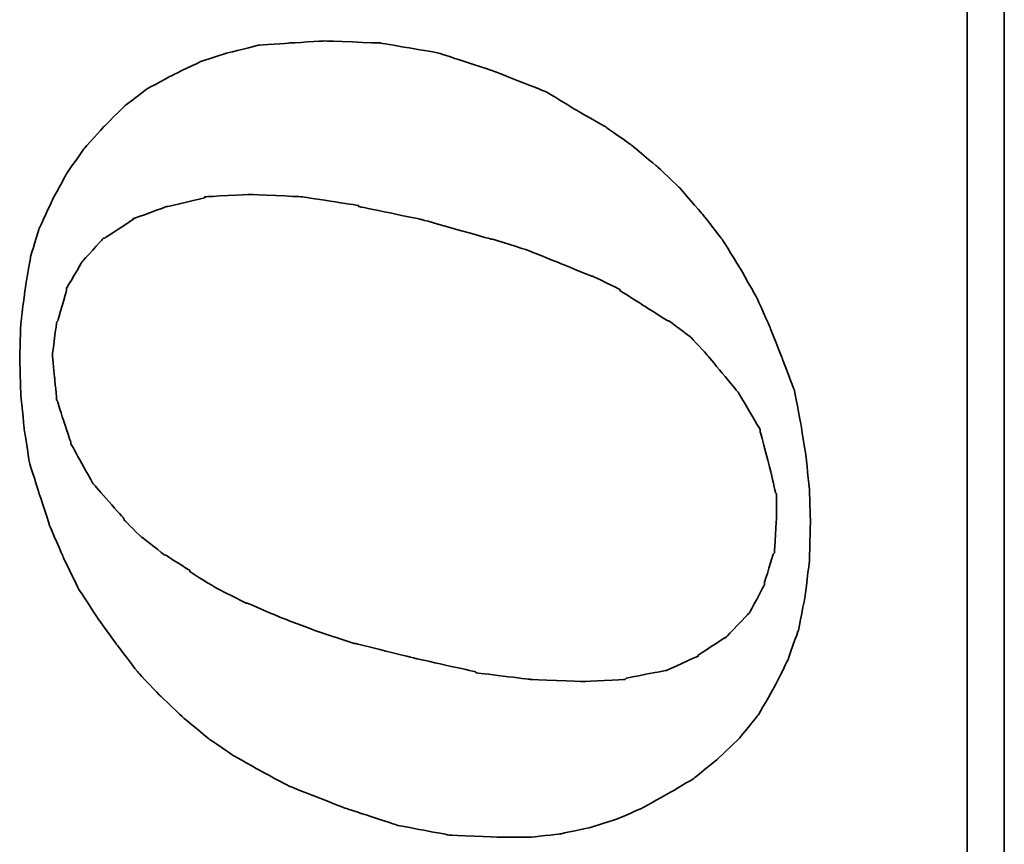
# Model space of a CAD drawing. Header units: millimetres. Extents: x 29 to 179, y 53 to 127.
# Tile 45 of 52: x 122.21 to 123.79, y 99.4 to 100.72. Entities that reach past the tile are written whole.
import ezdxf

# ---------------------------------------------------------------- set-up
doc = ezdxf.new("R2010")
doc.units = ezdxf.units.MM
doc.layers.add('DIM', color=4, linetype='CONTINUOUS')
doc.layers.add('layer 1', color=7, linetype='CONTINUOUS')

# ---------------------------------------------------------------- blocks, each defined once
blk = doc.blocks.new('TBI MOTION logo(完整正式版)')
at = {"layer": 'layer 1', "color": 22, "lineweight": 35}
for points, knots in [([(35.79625, -6.98375), (35.79625, -6.98375), (36.23125, -7.43875), (36.23125, -7.43875), (36.23125, -7.43875), (36.23125, -7.43875), (36.75625, -7.87125), (36.75625, -7.87125), (36.75625, -7.87125), (36.75625, -7.87125), (37.33125, -8.20375), (37.33125, -8.20375), (37.33125, -8.20375), (37.33125, -8.20375), (37.95625, -8.51875), (37.95625, -8.51875), (37.95625, -8.51875), (37.95625, -8.51875), (38.62625, -8.75875), (38.62625, -8.75875), (38.62625, -8.75875), (38.62625, -8.75875), (39.37125, -8.90375), (39.37125, -8.90375), (39.37125, -8.90375), (39.37125, -8.90375), (40.14125, -8.99875), (40.14125, -8.99875), (40.14125, -8.99875), (40.14125, -8.99875), (41.02625, -9.02375), (41.02625, -9.02375), (41.02625, -9.02375), (41.02625, -9.02375), (41.74625, -8.99875), (41.74625, -8.99875), (41.74625, -8.99875), (41.74625, -8.99875), (42.46625, -8.92375), (42.46625, -8.92375), (42.46625, -8.92375), (42.46625, -8.92375), (43.21125, -8.80625), (43.21125, -8.80625), (43.21125, -8.80625), (43.21125, -8.80625), (43.93125, -8.66375), (43.93125, -8.66375), (43.93125, -8.66375), (43.93125, -8.66375), (44.62625, -8.39875), (44.62625, -8.39875), (44.62625, -8.39875), (44.62625, -8.39875), (45.29625, -8.13375), (45.29625, -8.13375), (45.29625, -8.13375), (45.29625, -8.13375), (45.94625, -7.84375), (45.94625, -7.84375), (45.94625, -7.84375), (45.94625, -7.84375), (46.61625, -7.46375), (46.61625, -7.46375), (46.61625, -7.46375), (46.61625, -7.46375), (47.24125, -7.07875), (47.24125, -7.07875), (47.24125, -7.07875), (47.24125, -7.07875), (47.81625, -6.62375), (47.81625, -6.62375), (47.81625, -6.62375), (47.81625, -6.62375), (48.36875, -6.14375), (48.36875, -6.14375), (48.36875, -6.14375), (48.36875, -6.14375), (48.84625, -5.64125), (48.84625, -5.64125), (48.84625, -5.64125), (48.84625, -5.64125), (49.32625, -5.06375), (49.32625, -5.06375), (49.32625, -5.06375), (49.32625, -5.06375), (49.71125, -4.51374), (49.71125, -4.51374), (49.71125, -4.51374), (49.71125, -4.51374), (50.09625, -3.83874), (50.09625, -3.83874), (50.09625, -3.83874), (50.09625, -3.83874), (50.48125, -3.21374), (50.48125, -3.21374), (50.48125, -3.21374), (50.48125, -3.21374), (50.96125, -1.99125), (50.96125, -1.99125), (50.96125, -1.99125), (50.96125, -1.99125), (51.34375, -0.81875), (51.34375, -0.81875), (51.34375, -0.81875), (51.34375, -0.81875), (51.56125, 0.45624), (51.56125, 0.45624), (51.56125, 0.45624), (51.56125, 0.45624), (51.60625, 1.67624), (51.60625, 1.67624), (51.60625, 1.67624), (51.60625, 1.67624), (51.56125, 2.44625), (51.56125, 2.44625), (51.56125, 2.44625), (51.56125, 2.44625), (51.51125, 3.14125), (51.51125, 3.14125), (51.51125, 3.14125), (51.51125, 3.14125), (51.34375, 3.81125), (51.34375, 3.81125), (51.34375, 3.81125), (51.34375, 3.81125), (51.15125, 4.41125), (51.15125, 4.41125), (51.15125, 4.41125), (51.15125, 4.41125), (50.86125, 5.01125), (50.86125, 5.01125), (50.86125, 5.01125), (50.86125, 5.01125), (50.55125, 5.58875), (50.55125, 5.58875), (50.55125, 5.58875), (50.55125, 5.58875), (50.16625, 6.09125), (50.16625, 6.09125), (50.16625, 6.09125), (50.16625, 6.09125), (49.71125, 6.54875), (49.71125, 6.54875), (49.71125, 6.54875), (49.71125, 6.54875), (49.23125, 6.98125), (49.23125, 6.98125), (49.23125, 6.98125), (49.23125, 6.98125), (48.67875, 7.36625), (48.67875, 7.36625), (48.67875, 7.36625), (48.67875, 7.36625), (48.10375, 7.67625), (48.10375, 7.67625), (48.10375, 7.67625), (48.10375, 7.67625), (47.48125, 7.96375), (47.48125, 7.96375), (47.48125, 7.96375), (47.48125, 7.96375), (46.85625, 8.15625), (46.85625, 8.15625), (46.85625, 8.15625), (46.85625, 8.15625), (46.13625, 8.27624), (46.13625, 8.27624), (46.13625, 8.27624), (46.13625, 8.27624), (45.39125, 8.37125), (45.39125, 8.37125), (45.39125, 8.37125), (45.39125, 8.37125), (44.62625, 8.39624), (44.62625, 8.39624), (44.62625, 8.39624), (44.62625, 8.39624), (43.83625, 8.37125), (43.83625, 8.37125), (43.83625, 8.37125), (43.83625, 8.37125), (43.09125, 8.30125), (43.09125, 8.30125), (43.09125, 8.30125), (43.09125, 8.30125), (42.32125, 8.18125), (42.32125, 8.18125), (42.32125, 8.18125), (42.32125, 8.18125), (41.62875, 7.96375), (41.62875, 7.96375), (41.62875, 7.96375), (41.62875, 7.96375), (40.90625, 7.72625), (40.90625, 7.72625), (40.90625, 7.72625), (40.90625, 7.72625), (40.23624, 7.43625), (40.23624, 7.43625), (40.23624, 7.43625), (40.23624, 7.43625), (39.54124, 7.10125), (39.54124, 7.10125), (39.54124, 7.10125), (39.54124, 7.10125), (38.91625, 6.69125), (38.91625, 6.69125), (38.91625, 6.69125), (38.91625, 6.69125), (38.31625, 6.26125), (38.31625, 6.26125), (38.31625, 6.26125), (38.31625, 6.26125), (37.69125, 5.78125), (37.69125, 5.78125), (37.69125, 5.78125), (37.69125, 5.78125), (37.18625, 5.30125), (37.18625, 5.30125), (37.18625, 5.30125), (37.18625, 5.30125), (36.70625, 4.79624), (36.70625, 4.79624), (36.70625, 4.79624), (36.70625, 4.79624), (36.23125, 4.22125), (36.23125, 4.22125), (36.23125, 4.22125), (36.23125, 4.22125), (35.87124, 3.69375), (35.87124, 3.69375), (35.87124, 3.69375), (35.87124, 3.69375), (35.53125, 3.09125), (35.53125, 3.09125), (35.53125, 3.09125), (35.53125, 3.09125), (35.19875, 2.47125), (35.19875, 2.47125), (35.19875, 2.47125), (35.19875, 2.47125), (34.71625, 1.24625), (34.71625, 1.24625), (34.71625, 1.24625), (34.71625, 1.24625), (34.33125, 0.06874), (34.33125, 0.06874), (34.33125, 0.06874), (34.33125, 0.06874), (34.11625, -1.07875), (34.11625, -1.07875), (34.11625, -1.07875), (34.11625, -1.07875), (34.07125, -2.15875), (34.07125, -2.15875), (34.07125, -2.15875), (34.07125, -2.15875), (34.07125, -2.85375), (34.07125, -2.85375), (34.07125, -2.85375), (34.07125, -2.85375), (34.14125, -3.50375), (34.14125, -3.50375), (34.14125, -3.50375), (34.14125, -3.50375), (34.28625, -4.17375), (34.28625, -4.17375), (34.28625, -4.17375), (34.28625, -4.17375), (34.47625, -4.77624), (34.47625, -4.77624), (34.47625, -4.77624), (34.47625, -4.77624), (34.71625, -5.32625), (34.71625, -5.32625), (34.71625, -5.32625), (34.71625, -5.32625), (35.05375, -5.92875), (35.05375, -5.92875), (35.05375, -5.92875), (35.05375, -5.92875), (35.36375, -6.45375), (35.36375, -6.45375), (35.36375, -6.45375), (35.36375, -6.45375), (35.79625, -6.98375), (35.79625, -6.98375)], [0, 0, 0, 0, 0.01388889, 0.01388889, 0.01388889, 0.0138889, 0.02777778, 0.02777778, 0.02777778, 0.02777779, 0.04166667, 0.04166667, 0.04166667, 0.04166668, 0.05555556, 0.05555556, 0.05555556, 0.05555557, 0.06944444, 0.06944444, 0.06944444, 0.06944445, 0.08333333, 0.08333333, 0.08333333, 0.08333334, 0.09722222, 0.09722222, 0.09722222, 0.09722223, 0.11111111, 0.11111111, 0.11111111, 0.11111112, 0.125, 0.125, 0.125, 0.12500001, 0.13888889, 0.13888889, 0.13888889, 0.1388889, 0.15277778, 0.15277778, 0.15277778, 0.15277779, 0.16666667, 0.16666667, 0.16666667, 0.16666668, 0.18055556, 0.18055556, 0.18055556, 0.18055557, 0.19444444, 0.19444444, 0.19444444, 0.19444445, 0.20833333, 0.20833333, 0.20833333, 0.20833334, 0.22222222, 0.22222222, 0.22222222, 0.22222223, 0.23611111, 0.23611111, 0.23611111, 0.23611112, 0.25, 0.25, 0.25, 0.25000001, 0.26388889, 0.26388889, 0.26388889, 0.2638889, 0.27777778, 0.27777778, 0.27777778, 0.27777779, 0.29166667, 0.29166667, 0.29166667, 0.29166668, 0.30555556, 0.30555556, 0.30555556, 0.30555557, 0.31944444, 0.31944444, 0.31944444, 0.31944445, 0.33333333, 0.33333333, 0.33333333, 0.33333334, 0.34722222, 0.34722222, 0.34722222, 0.34722223, 0.36111111, 0.36111111, 0.36111111, 0.36111112, 0.375, 0.375, 0.375, 0.37500001, 0.38888889, 0.38888889, 0.38888889, 0.3888889, 0.40277778, 0.40277778, 0.40277778, 0.40277779, 0.41666667, 0.41666667, 0.41666667, 0.41666668, 0.43055556, 0.43055556, 0.43055556, 0.43055557, 0.44444444, 0.44444444, 0.44444444, 0.44444445, 0.45833333, 0.45833333, 0.45833333, 0.45833334, 0.47222222, 0.47222222, 0.47222222, 0.47222223, 0.48611111, 0.48611111, 0.48611111, 0.48611112, 0.5, 0.5, 0.5, 0.50000001, 0.51388889, 0.51388889, 0.51388889, 0.5138889, 0.52777778, 0.52777778, 0.52777778, 0.52777779, 0.54166667, 0.54166667, 0.54166667, 0.54166668, 0.55555556, 0.55555556, 0.55555556, 0.55555557, 0.56944444, 0.56944444, 0.56944444, 0.56944445, 0.58333333, 0.58333333, 0.58333333, 0.58333334, 0.59722222, 0.59722222, 0.59722222, 0.59722223, 0.61111111, 0.61111111, 0.61111111, 0.61111112, 0.625, 0.625, 0.625, 0.62500001, 0.63888889, 0.63888889, 0.63888889, 0.6388889, 0.65277778, 0.65277778, 0.65277778, 0.65277779, 0.66666667, 0.66666667, 0.66666667, 0.66666668, 0.68055556, 0.68055556, 0.68055556, 0.68055557, 0.69444444, 0.69444444, 0.69444444, 0.69444445, 0.70833333, 0.70833333, 0.70833333, 0.70833334, 0.72222222, 0.72222222, 0.72222222, 0.72222223, 0.73611111, 0.73611111, 0.73611111, 0.73611112, 0.75, 0.75, 0.75, 0.75000001, 0.76388889, 0.76388889, 0.76388889, 0.7638889, 0.77777778, 0.77777778, 0.77777778, 0.77777779, 0.79166667, 0.79166667, 0.79166667, 0.79166668, 0.80555556, 0.80555556, 0.80555556, 0.80555557, 0.81944444, 0.81944444, 0.81944444, 0.81944445, 0.83333333, 0.83333333, 0.83333333, 0.83333334, 0.84722222, 0.84722222, 0.84722222, 0.84722223, 0.86111111, 0.86111111, 0.86111111, 0.86111112, 0.875, 0.875, 0.875, 0.87500001, 0.88888889, 0.88888889, 0.88888889, 0.8888889, 0.90277778, 0.90277778, 0.90277778, 0.90277779, 0.91666667, 0.91666667, 0.91666667, 0.91666668, 0.93055556, 0.93055556, 0.93055556, 0.93055557, 0.94444444, 0.94444444, 0.94444444, 0.94444445, 0.95833333, 0.95833333, 0.95833333, 0.95833334, 0.97222222, 0.97222222, 0.97222222, 0.97222223, 0.98611111, 0.98611111, 0.98611111, 0.98611112, 1, 1, 1, 1]), ([(38.33875, 1.03124), (38.33875, 1.03124), (38.62625, 1.89625), (38.62625, 1.89625), (38.62625, 1.89625), (38.62625, 1.89625), (38.91625, 2.66375), (38.91625, 2.66375), (38.91625, 2.66375), (38.91625, 2.66375), (39.22625, 3.38125), (39.22625, 3.38125), (39.22625, 3.38125), (39.22625, 3.38125), (39.22625, 3.40624), (39.22625, 3.40624), (39.22625, 3.40624), (39.22625, 3.40624), (39.56124, 4.07624), (39.56124, 4.07624), (39.56124, 4.07624), (39.56124, 4.07624), (39.92125, 4.65125), (39.92125, 4.65125), (39.92125, 4.65125), (39.92125, 4.65125), (39.94625, 4.65125), (39.94625, 4.65125), (39.94625, 4.65125), (39.94625, 4.65125), (40.28125, 5.17875), (40.28125, 5.17875), (40.28125, 5.17875), (40.28125, 5.17875), (40.28125, 5.20375), (40.28125, 5.20375), (40.28125, 5.20375), (40.28125, 5.20375), (40.66875, 5.68625), (40.66875, 5.68625), (40.66875, 5.68625), (40.66875, 5.68625), (40.66875, 5.70625), (40.66875, 5.70625), (40.66875, 5.70625), (40.66875, 5.70625), (41.05124, 6.09125), (41.05124, 6.09125), (41.05124, 6.09125), (41.05124, 6.09125), (41.07625, 6.09125), (41.07625, 6.09125), (41.07625, 6.09125), (41.07625, 6.09125), (41.84125, 6.76625), (41.84125, 6.76625), (41.84125, 6.76625), (41.84125, 6.76625), (41.86625, 6.78625), (41.86625, 6.78625), (41.86625, 6.78625), (41.86625, 6.78625), (42.73125, 7.26624), (42.73125, 7.26624), (42.73125, 7.26624), (42.73125, 7.26624), (42.75625, 7.26624), (42.75625, 7.26624), (42.75625, 7.26624), (42.75625, 7.26624), (43.18625, 7.41125), (43.18625, 7.41125), (43.18625, 7.41125), (43.18625, 7.41125), (43.64125, 7.55625), (43.64125, 7.55625), (43.64125, 7.55625), (43.64125, 7.55625), (43.66625, 7.55625), (43.66625, 7.55625), (43.66625, 7.55625), (43.66625, 7.55625), (43.69125, 7.58124), (43.69125, 7.58124), (43.69125, 7.58124), (43.69125, 7.58124), (44.19125, 7.62625), (44.19125, 7.62625), (44.19125, 7.62625), (44.19125, 7.62625), (44.67125, 7.67625), (44.67125, 7.67625), (44.67125, 7.67625), (44.67125, 7.67625), (44.69625, 7.67625), (44.69625, 7.67625), (44.69625, 7.67625), (44.69625, 7.67625), (45.41875, 7.58124), (45.41875, 7.58124), (45.41875, 7.58124), (45.41875, 7.58124), (45.44125, 7.55625), (45.44125, 7.55625), (45.44125, 7.55625), (45.44125, 7.55625), (46.11125, 7.36625), (46.11125, 7.36625), (46.11125, 7.36625), (46.11125, 7.36625), (46.13625, 7.36625), (46.13625, 7.36625), (46.13625, 7.36625), (46.13625, 7.36625), (46.15875, 7.36625), (46.15875, 7.36625), (46.15875, 7.36625), (46.15875, 7.36625), (46.73625, 7.02624), (46.73625, 7.02624), (46.73625, 7.02624), (46.73625, 7.02624), (46.76125, 7.00624), (46.76125, 7.00624), (46.76125, 7.00624), (46.76125, 7.00624), (47.24125, 6.57124), (47.24125, 6.57124), (47.24125, 6.57124), (47.24125, 6.57124), (47.26625, 6.54875), (47.26625, 6.54875), (47.26625, 6.54875), (47.26625, 6.54875), (47.26625, 6.52375), (47.26625, 6.52375), (47.26625, 6.52375), (47.26625, 6.52375), (47.67375, 5.89875), (47.67375, 5.89875), (47.67375, 5.89875), (47.67375, 5.89875), (47.69625, 5.89875), (47.69625, 5.89875), (47.69625, 5.89875), (47.69625, 5.89875), (47.69625, 5.87625), (47.69625, 5.87625), (47.69625, 5.87625), (47.69625, 5.87625), (47.96125, 5.15625), (47.96125, 5.15625), (47.96125, 5.15625), (47.96125, 5.15625), (47.96125, 5.13125), (47.96125, 5.13125), (47.96125, 5.13125), (47.96125, 5.13125), (48.15125, 4.31875), (48.15125, 4.31875), (48.15125, 4.31875), (48.15125, 4.31875), (48.17625, 4.31875), (48.17625, 4.31875), (48.17625, 4.31875), (48.17625, 4.31875), (48.17625, 4.29125), (48.17625, 4.29125), (48.17625, 4.29125), (48.17625, 4.29125), (48.22625, 3.33125), (48.22625, 3.33125), (48.22625, 3.33125), (48.22625, 3.33125), (48.22625, 3.30875), (48.22625, 3.30875), (48.22625, 3.30875), (48.22625, 3.30875), (48.17625, 2.20624), (48.17625, 2.20624), (48.17625, 2.20624), (48.17625, 2.20624), (48.17625, 2.18124), (48.17625, 2.18124), (48.17625, 2.18124), (48.17625, 2.18124), (47.98375, 0.93624), (47.98375, 0.93624), (47.98375, 0.93624), (47.98375, 0.93624), (47.96125, 0.93624), (47.96125, 0.93624), (47.96125, 0.93624), (47.96125, 0.93624), (47.67375, -0.45874), (47.67375, -0.45874), (47.67375, -0.45874), (47.67375, -0.45874), (47.24125, -1.99125), (47.24125, -1.99125), (47.24125, -1.99125), (47.24125, -1.99125), (47.24125, -2.01874), (47.24125, -2.01874), (47.24125, -2.01874), (47.24125, -2.01874), (47.00125, -2.78375), (47.00125, -2.78375), (47.00125, -2.78375), (47.00125, -2.78375), (46.71125, -3.50375), (46.71125, -3.50375), (46.71125, -3.50375), (46.71125, -3.50375), (46.42625, -4.19875), (46.42625, -4.19875), (46.42625, -4.19875), (46.42625, -4.19875), (46.42625, -4.22375), (46.42625, -4.22375), (46.42625, -4.22375), (46.42625, -4.22375), (46.13625, -4.82374), (46.13625, -4.82374), (46.13625, -4.82374), (46.13625, -4.82374), (46.11125, -4.82374), (46.11125, -4.82374), (46.11125, -4.82374), (46.11125, -4.82374), (45.77625, -5.35125), (45.77625, -5.35125), (45.77625, -5.35125), (45.77625, -5.35125), (45.44125, -5.87875), (45.44125, -5.87875), (45.44125, -5.87875), (45.44125, -5.87875), (45.44125, -5.90375), (45.44125, -5.90375), (45.44125, -5.90375), (45.44125, -5.90375), (45.10625, -6.35875), (45.10625, -6.35875), (45.10625, -6.35875), (45.10625, -6.35875), (45.08125, -6.38375), (45.08125, -6.38375), (45.08125, -6.38375), (45.08125, -6.38375), (44.69625, -6.74375), (44.69625, -6.74375), (44.69625, -6.74375), (44.69625, -6.74375), (43.88375, -7.41625), (43.88375, -7.41625), (43.88375, -7.41625), (43.88375, -7.41625), (43.85625, -7.43875), (43.85625, -7.43875), (43.85625, -7.43875), (43.85625, -7.43875), (43.04125, -7.91875), (43.04125, -7.91875), (43.04125, -7.91875), (43.04125, -7.91875), (43.01625, -7.91875), (43.01625, -7.91875), (43.01625, -7.91875), (43.01625, -7.91875), (42.99625, -7.91875), (42.99625, -7.91875), (42.99625, -7.91875), (42.99625, -7.91875), (42.08125, -8.15875), (42.08125, -8.15875), (42.08125, -8.15875), (42.08125, -8.15875), (41.65125, -8.25625), (41.65125, -8.25625), (41.65125, -8.25625), (41.65125, -8.25625), (41.62875, -8.27875), (41.62875, -8.27875), (41.62875, -8.27875), (41.62875, -8.27875), (41.60125, -8.27875), (41.60125, -8.27875), (41.60125, -8.27875), (41.60125, -8.27875), (41.12125, -8.27875), (41.12125, -8.27875), (41.12125, -8.27875), (41.12125, -8.27875), (40.35624, -8.23125), (40.35624, -8.23125), (40.35624, -8.23125), (40.35624, -8.23125), (40.33125, -8.23125), (40.33125, -8.23125), (40.33125, -8.23125), (40.33125, -8.23125), (40.30625, -8.20375), (40.30625, -8.20375), (40.30625, -8.20375), (40.30625, -8.20375), (39.68375, -8.01375), (39.68375, -8.01375), (39.68375, -8.01375), (39.68375, -8.01375), (39.66124, -8.01375), (39.66124, -8.01375), (39.66124, -8.01375), (39.66124, -8.01375), (39.63625, -8.01375), (39.63625, -8.01375), (39.63625, -8.01375), (39.63625, -8.01375), (39.01125, -7.67875), (39.01125, -7.67875), (39.01125, -7.67875), (39.01125, -7.67875), (38.98875, -7.65375), (38.98875, -7.65375), (38.98875, -7.65375), (38.98875, -7.65375), (38.48625, -7.17375), (38.48625, -7.17375), (38.48625, -7.17375), (38.48625, -7.17375), (38.45875, -7.14875), (38.45875, -7.14875), (38.45875, -7.14875), (38.45875, -7.14875), (38.45875, -7.12875), (38.45875, -7.12875), (38.45875, -7.12875), (38.45875, -7.12875), (38.07625, -6.54875), (38.07625, -6.54875), (38.07625, -6.54875), (38.07625, -6.54875), (38.05125, -6.54875), (38.05125, -6.54875), (38.05125, -6.54875), (38.05125, -6.54875), (38.05125, -6.52875), (38.05125, -6.52875), (38.05125, -6.52875), (38.05125, -6.52875), (37.74125, -5.85375), (37.74125, -5.85375), (37.74125, -5.85375), (37.74125, -5.85375), (37.74125, -5.82875), (37.74125, -5.82875), (37.74125, -5.82875), (37.74125, -5.82875), (37.57375, -4.96875), (37.57375, -4.96875), (37.57375, -4.96875), (37.57375, -4.96875), (37.54625, -4.94375), (37.54625, -4.94375), (37.54625, -4.94375), (37.54625, -4.94375), (37.50125, -4.03375), (37.50125, -4.03375), (37.50125, -4.03375), (37.50125, -4.03375), (37.50125, -4.00875), (37.50125, -4.00875), (37.50125, -4.00875), (37.50125, -4.00875), (37.54625, -2.85375), (37.54625, -2.85375), (37.54625, -2.85375), (37.54625, -2.85375), (37.69125, -1.65875), (37.69125, -1.65875), (37.69125, -1.65875), (37.69125, -1.65875), (37.71624, -1.63375), (37.71624, -1.63375), (37.71624, -1.63375), (37.71624, -1.63375), (38.00375, -0.33875), (38.00375, -0.33875), (38.00375, -0.33875), (38.00375, -0.33875), (38.33875, 1.00624), (38.33875, 1.00624), (38.33875, 1.00624), (38.33875, 1.00624), (38.33875, 1.03124), (38.33875, 1.03124)], [0, 0, 0, 0, 0.01010101, 0.01010101, 0.01010101, 0.01010102, 0.02020202, 0.02020202, 0.02020202, 0.02020203, 0.03030303, 0.03030303, 0.03030303, 0.03030304, 0.04040404, 0.04040404, 0.04040404, 0.04040405, 0.05050505, 0.05050505, 0.05050505, 0.05050506, 0.06060606, 0.06060606, 0.06060606, 0.06060607, 0.07070707, 0.07070707, 0.07070707, 0.07070708, 0.08080808, 0.08080808, 0.08080808, 0.08080809, 0.09090909, 0.09090909, 0.09090909, 0.0909091, 0.1010101, 0.1010101, 0.1010101, 0.10101011, 0.11111111, 0.11111111, 0.11111111, 0.11111112, 0.12121212, 0.12121212, 0.12121212, 0.12121213, 0.13131313, 0.13131313, 0.13131313, 0.13131314, 0.14141414, 0.14141414, 0.14141414, 0.14141415, 0.15151515, 0.15151515, 0.15151515, 0.15151516, 0.16161616, 0.16161616, 0.16161616, 0.16161617, 0.17171717, 0.17171717, 0.17171717, 0.17171718, 0.18181818, 0.18181818, 0.18181818, 0.18181819, 0.19191919, 0.19191919, 0.19191919, 0.1919192, 0.2020202, 0.2020202, 0.2020202, 0.20202021, 0.21212121, 0.21212121, 0.21212121, 0.21212122, 0.22222222, 0.22222222, 0.22222222, 0.22222223, 0.23232323, 0.23232323, 0.23232323, 0.23232324, 0.24242424, 0.24242424, 0.24242424, 0.24242425, 0.25252525, 0.25252525, 0.25252525, 0.25252526, 0.26262626, 0.26262626, 0.26262626, 0.26262627, 0.27272727, 0.27272727, 0.27272727, 0.27272728, 0.28282828, 0.28282828, 0.28282828, 0.28282829, 0.29292929, 0.29292929, 0.29292929, 0.2929293, 0.3030303, 0.3030303, 0.3030303, 0.30303031, 0.31313131, 0.31313131, 0.31313131, 0.31313132, 0.32323232, 0.32323232, 0.32323232, 0.32323233, 0.33333333, 0.33333333, 0.33333333, 0.33333334, 0.34343434, 0.34343434, 0.34343434, 0.34343435, 0.35353535, 0.35353535, 0.35353535, 0.35353536, 0.36363636, 0.36363636, 0.36363636, 0.36363637, 0.37373737, 0.37373737, 0.37373737, 0.37373738, 0.38383838, 0.38383838, 0.38383838, 0.38383839, 0.39393939, 0.39393939, 0.39393939, 0.3939394, 0.4040404, 0.4040404, 0.4040404, 0.40404041, 0.41414141, 0.41414141, 0.41414141, 0.41414142, 0.42424242, 0.42424242, 0.42424242, 0.42424243, 0.43434343, 0.43434343, 0.43434343, 0.43434344, 0.44444444, 0.44444444, 0.44444444, 0.44444445, 0.45454545, 0.45454545, 0.45454545, 0.45454546, 0.46464646, 0.46464646, 0.46464646, 0.46464647, 0.47474747, 0.47474747, 0.47474747, 0.47474748, 0.48484848, 0.48484848, 0.48484848, 0.48484849, 0.49494949, 0.49494949, 0.49494949, 0.4949495, 0.50505051, 0.50505051, 0.50505051, 0.50505052, 0.51515152, 0.51515152, 0.51515152, 0.51515153, 0.52525253, 0.52525253, 0.52525253, 0.52525254, 0.53535354, 0.53535354, 0.53535354, 0.53535355, 0.54545455, 0.54545455, 0.54545455, 0.54545456, 0.55555556, 0.55555556, 0.55555556, 0.55555557, 0.56565657, 0.56565657, 0.56565657, 0.56565658, 0.57575758, 0.57575758, 0.57575758, 0.57575759, 0.58585859, 0.58585859, 0.58585859, 0.5858586, 0.5959596, 0.5959596, 0.5959596, 0.59595961, 0.60606061, 0.60606061, 0.60606061, 0.60606062, 0.61616162, 0.61616162, 0.61616162, 0.61616163, 0.62626263, 0.62626263, 0.62626263, 0.62626264, 0.63636364, 0.63636364, 0.63636364, 0.63636365, 0.64646465, 0.64646465, 0.64646465, 0.64646466, 0.65656566, 0.65656566, 0.65656566, 0.65656567, 0.66666667, 0.66666667, 0.66666667, 0.66666668, 0.67676768, 0.67676768, 0.67676768, 0.67676769, 0.68686869, 0.68686869, 0.68686869, 0.6868687, 0.6969697, 0.6969697, 0.6969697, 0.69696971, 0.70707071, 0.70707071, 0.70707071, 0.70707072, 0.71717172, 0.71717172, 0.71717172, 0.71717173, 0.72727273, 0.72727273, 0.72727273, 0.72727274, 0.73737374, 0.73737374, 0.73737374, 0.73737375, 0.74747475, 0.74747475, 0.74747475, 0.74747476, 0.75757576, 0.75757576, 0.75757576, 0.75757577, 0.76767677, 0.76767677, 0.76767677, 0.76767678, 0.77777778, 0.77777778, 0.77777778, 0.77777779, 0.78787879, 0.78787879, 0.78787879, 0.7878788, 0.7979798, 0.7979798, 0.7979798, 0.79797981, 0.80808081, 0.80808081, 0.80808081, 0.80808082, 0.81818182, 0.81818182, 0.81818182, 0.81818183, 0.82828283, 0.82828283, 0.82828283, 0.82828284, 0.83838384, 0.83838384, 0.83838384, 0.83838385, 0.84848485, 0.84848485, 0.84848485, 0.84848486, 0.85858586, 0.85858586, 0.85858586, 0.85858587, 0.86868687, 0.86868687, 0.86868687, 0.86868688, 0.87878788, 0.87878788, 0.87878788, 0.87878789, 0.88888889, 0.88888889, 0.88888889, 0.8888889, 0.8989899, 0.8989899, 0.8989899, 0.89898991, 0.90909091, 0.90909091, 0.90909091, 0.90909092, 0.91919192, 0.91919192, 0.91919192, 0.91919193, 0.92929293, 0.92929293, 0.92929293, 0.92929294, 0.93939394, 0.93939394, 0.93939394, 0.93939395, 0.94949495, 0.94949495, 0.94949495, 0.94949496, 0.95959596, 0.95959596, 0.95959596, 0.95959597, 0.96969697, 0.96969697, 0.96969697, 0.96969698, 0.97979798, 0.97979798, 0.97979798, 0.97979799, 0.98989899, 0.98989899, 0.98989899, 0.989899, 1, 1, 1, 1]), ([(75.90875, -9.47875), (75.90875, -9.47875), (75.90875, -12.28625), (75.90875, -12.28625), (75.90875, -12.28625), (75.90875, -12.28625), (75.90875, -12.47875), (75.90875, -12.47875), (75.90875, -12.47875), (75.90875, -12.47875), (75.71625, -12.47875), (75.71625, -12.47875), (75.71625, -12.47875), (75.71625, -12.47875), (-88.32875, -12.47875), (-88.32875, -12.47875), (-88.32875, -12.47875), (-88.32875, -12.47875), (-88.32875, -13.29375), (-88.32875, -13.29375), (-88.32875, -13.29375), (-88.32875, -13.29375), (82.89125, -13.29375), (82.89125, -13.29375), (82.89125, -13.29375), (82.89125, -13.29375), (75.90875, -9.47875), (75.90875, -9.47875)], [0, 0, 0, 0, 0.14285714, 0.14285714, 0.14285714, 0.14285715, 0.28571429, 0.28571429, 0.28571429, 0.2857143, 0.42857143, 0.42857143, 0.42857143, 0.42857144, 0.57142857, 0.57142857, 0.57142857, 0.57142858, 0.71428571, 0.71428571, 0.71428571, 0.71428572, 0.85714286, 0.85714286, 0.85714286, 0.85714287, 1, 1, 1, 1])]:
    blk.add_open_spline(points, degree=3, knots=knots, dxfattribs=at)

msp = doc.modelspace()

# ---------------------------------------------------------------- block references
at = {"layer": 'DIM', "color": 7, "xscale": 0.0729737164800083, "yscale": 0.0729737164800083, "zscale": 0.0729737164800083, "rotation": 90}
msp.add_blockref('TBI MOTION logo(完整正式版)', (122.818, 96.9236), dxfattribs=at)

doc.saveas('drawing.dxf')
